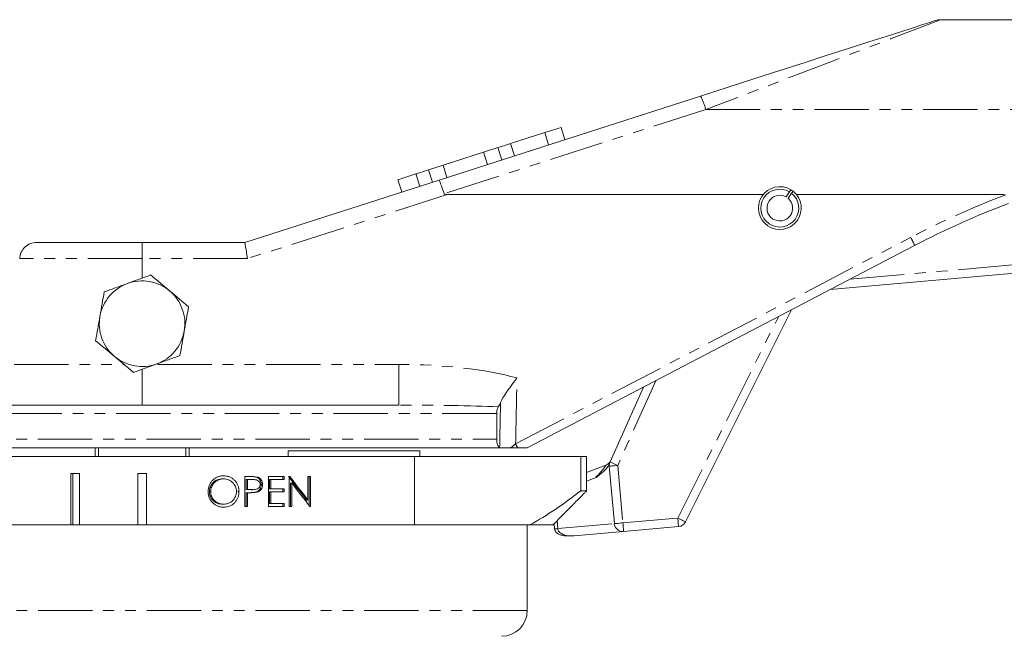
# Model space of a CAD drawing. Header units: millimetres. Extents: x 3 to 533, y -122 to 427.
# Tile 23 of 27: x 80 to 195, y 355 to 427. Entities that reach past the tile are written whole.
import ezdxf

# ---------------------------------------------------------------- set-up
doc = ezdxf.new("R2010")
doc.units = ezdxf.units.MM
doc.linetypes.add('PHANTOM', pattern=[12.7, 6.35, -1.27, 1.27, -1.27, 1.27, -1.27])

msp = doc.modelspace()

# ---------------------------------------------------------------- linework, layer by layer
at = {"color": 7, "linetype": 'Continuous', "lineweight": 15}
for p, q in [((312.5, 427.39), (187.81, 427.39)), ((129.19, 408.67), (159.73, 418.48)), ((137.55, 412.93), (141.53, 414.21)), ((141.53, 414.21), (143.44, 414.82)), ((141.53, 414.21), (141.99, 412.78)), ((143.44, 414.82), (143.9, 413.39)), ((137.55, 412.93), (138.01, 411.5)), ((134.37, 411.91), (129.66, 410.4)), ((136.05, 412.45), (134.37, 411.91)), ((134.37, 411.91), (134.83, 410.48)), ((136.05, 412.45), (136.51, 411.02)), ((129.66, 410.4), (127.97, 409.86)), ((127.97, 409.86), (128.43, 408.43)), ((129.66, 410.4), (130.11, 408.97)), ((106.5, 401.39), (129.19, 408.67)), ((124.39, 408.71), (126.48, 409.38)), ((124.39, 408.71), (124.85, 407.28)), ((126.48, 409.38), (126.94, 407.95)), ((170.12, 407.29), (169.72, 406.71)), ((130.14, 406.98), (167.07, 406.98)), ((169.97, 406.53), (170.38, 407.12)), ((170.93, 406.98), (195.22, 406.98)), ((82.19, 401.39), (94.5, 401.39)), ((94.5, 401.39), (106.5, 401.39)), ((184.74, 401.02), (139.5, 377.39)), ((208.67, 398.86), (174.88, 395.87)), ((170.35, 393.5), (157.97, 368.75)), ((149.16, 375.76), (153.09, 384.49)), ((69.79, 382.39), (124.48, 382.39)), ((135.92, 381.39), (135.92, 378.39)), ((136.46, 377.39), (69.79, 377.39)), ((89, 377.39), (89, 376.39)), ((89.4, 376.39), (89.4, 377.39)), ((99.6, 377.39), (99.6, 376.39)), ((100, 376.39), (100, 377.39)), ((139.5, 377.39), (138.37, 377.39)), ((126.32, 376.39), (49.5, 376.39)), ((111.56, 377.04), (111.56, 376.39)), ((126.93, 377.04), (111.56, 377.04)), ((126.32, 368.39), (126.32, 376.39)), ((145.74, 376.39), (126.32, 376.39)), ((126.93, 376.39), (126.93, 377.04)), ((145.74, 372.39), (145.74, 376.39)), ((146.42, 376.39), (145.74, 376.39)), ((146.42, 372.39), (146.42, 376.39)), ((146.42, 376.39), (146.42, 376.39)), ((146.42, 374.51), (148.67, 375.37)), ((149.02, 375.45), (149.16, 375.76)), ((149.67, 368.55), (149.07, 375.26)), ((86.19, 374.39), (87.18, 374.39)), ((86.19, 368.39), (86.19, 374.39)), ((86.41, 374.39), (86.41, 368.39)), ((87.18, 374.39), (87.18, 368.39)), ((94, 368.39), (94, 374.39)), ((94, 374.39), (95, 374.39)), ((95, 374.39), (95, 368.39)), ((107.18, 374.05), (106.51, 374.05)), ((106.51, 374.05), (106.51, 370.55)), ((107.78, 373.99), (107.94, 373.99)), ((111.11, 374.05), (109.26, 374.05)), ((109.26, 374.05), (109.26, 370.55)), ((110.95, 374.05), (110.95, 373.69)), ((111.11, 373.69), (111.11, 374.05)), ((111.75, 374.05), (111.69, 374.05)), ((111.69, 374.05), (111.69, 370.55)), ((114.16, 374.05), (113.88, 374.05)), ((113.88, 374.05), (113.88, 371.29)), ((114.01, 374.05), (114.01, 370.66)), ((114.16, 370.55), (114.16, 374.05)), ((103.86, 373.78), (104.02, 373.78)), ((106.66, 373.69), (106.66, 372.52)), ((106.66, 373.69), (106.82, 373.69)), ((106.82, 372.52), (106.82, 373.69)), ((106.82, 373.69), (107.43, 373.69)), ((108.42, 373.11), (108.58, 373.11)), ((109.4, 373.69), (109.4, 372.61)), ((109.4, 373.69), (109.55, 373.69)), ((109.55, 372.61), (109.55, 373.69)), ((109.55, 373.69), (111.11, 373.69)), ((111.83, 373.29), (111.83, 370.55)), ((111.83, 373.29), (111.98, 373.29)), ((111.98, 370.55), (111.98, 373.29)), ((102.36, 372.28), (102.52, 372.28)), ((105.67, 372.3), (105.82, 372.3)), ((106.66, 372.52), (106.82, 372.52)), ((106.66, 372.16), (106.66, 370.55)), ((106.66, 372.16), (106.82, 372.16)), ((106.82, 370.55), (106.82, 372.16)), ((106.82, 372.16), (107.06, 372.16)), ((107.25, 372.51), (107.41, 372.51)), ((107.41, 372.51), (107.42, 372.51)), ((107.76, 372.22), (107.91, 372.22)), ((109.4, 372.61), (109.55, 372.61)), ((109.4, 372.25), (109.4, 370.9)), ((109.4, 372.25), (109.55, 372.25)), ((111.11, 372.61), (109.55, 372.61)), ((109.55, 370.9), (109.55, 372.25)), ((109.55, 372.25), (111.11, 372.25)), ((110.95, 372.61), (110.95, 372.25)), ((111.11, 372.25), (111.11, 372.61)), ((145.74, 372.39), (146.42, 372.39)), ((103.86, 370.81), (104.02, 370.81)), ((106.51, 370.55), (106.82, 370.55)), ((109.26, 370.55), (111.11, 370.55)), ((109.4, 370.9), (109.55, 370.9)), ((111.11, 370.9), (109.55, 370.9)), ((110.95, 370.9), (110.95, 370.55)), ((111.11, 370.55), (111.11, 370.9)), ((111.69, 370.55), (111.98, 370.55)), ((113.72, 371.29), (113.88, 371.29)), ((114.1, 370.55), (114.16, 370.55)), ((131.15, 368.39), (49.5, 368.39)), ((86.19, 368.39), (79.58, 368.39)), ((94, 368.39), (87.18, 368.39)), ((126.32, 368.39), (95, 368.39)), ((139.79, 368.39), (131.15, 368.39)), ((139.5, 358.39), (139.5, 368.39)), ((139.79, 368.39), (142.49, 368.39)), ((142.64, 368.55), (142.69, 367.93)), ((157.17, 368.2), (150.75, 367.64)), ((150.75, 367.64), (144.99, 367.13))]:
    msp.add_line(p, q, dxfattribs=at)
at = {"color": 8, "linetype": 'PHANTOM', "lineweight": 0}
for p, q in [((160.34, 416.89), (129.77, 407.08)), ((160.34, 416.89), (200.17, 416.89)), ((130.14, 406.98), (106.81, 399.49)), ((138.13, 377.86), (184.28, 401.96)), ((94.5, 401.39), (94.5, 399.49)), ((94.5, 399.49), (80.2, 399.49)), ((94.5, 397.21), (94.5, 399.49)), ((106.81, 399.49), (94.5, 399.49)), ((177.19, 397.08), (208.58, 399.85)), ((157.08, 369.2), (168.83, 392.71)), ((79.55, 387.13), (92.37, 387.13)), ((94.5, 386.55), (94.5, 382.39)), ((96.29, 387.13), (124.48, 387.13)), ((124.48, 387.13), (124.48, 382.39)), ((154.52, 385.24), (150.07, 375.35)), ((135.92, 381.39), (69.63, 381.39)), ((69.63, 378.39), (135.92, 378.39)), ((146.42, 372.39), (146.42, 376.39)), ((150.07, 375.35), (150.66, 368.63)), ((147.53, 373.95), (146.42, 373.52)), ((142.97, 368.88), (143.05, 367.96)), ((143.05, 367.96), (149.67, 368.55)), ((150.66, 368.63), (157.08, 369.2)), ((139.5, 358.39), (49.5, 358.39))]:
    msp.add_line(p, q, dxfattribs=at)
at = {"color": 7, "linetype": 'Continuous', "lineweight": 15, "flags": 128}
for points in [[(159.73, 418.48), (162.95, 419.51), (166.09, 420.52), (169.1, 421.48), (171.97, 422.41), (174.66, 423.27), (177.15, 424.07), (179.41, 424.79), (181.41, 425.44), (183.14, 425.99), (184.59, 426.45), (185.72, 426.82), (186.54, 427.08), (187.04, 427.24), (187.2, 427.29)], [(136.05, 412.45), (136.31, 412.53), (136.55, 412.61), (136.78, 412.68), (136.98, 412.75), (137.15, 412.8), (137.31, 412.85), (137.44, 412.9), (137.55, 412.93)], [(126.48, 409.38), (126.58, 409.41), (126.72, 409.45), (126.87, 409.5), (127.05, 409.56), (127.25, 409.63), (127.47, 409.7), (127.71, 409.77), (127.97, 409.86)], [(170.12, 407.29), (170.19, 407.39), (170.29, 407.53)], [(170.54, 407.36), (170.44, 407.21), (170.38, 407.12)]]:
    msp.add_lwpolyline(points, dxfattribs=at)
at = {"color": 8, "linetype": 'PHANTOM', "lineweight": 0, "flags": 128}
for points in [[(187.81, 427.39), (187.65, 427.33), (187.15, 427.14), (186.33, 426.82), (185.2, 426.39), (183.75, 425.84), (182.02, 425.18), (180.02, 424.41), (177.76, 423.55), (175.27, 422.6), (172.58, 421.57), (169.71, 420.47), (166.7, 419.32), (163.56, 418.12), (160.34, 416.89)], [(150.07, 375.35), (149.88, 375.33), (149.69, 375.31), (149.52, 375.3), (149.37, 375.28), (149.24, 375.27), (149.15, 375.27), (149.09, 375.26), (149.07, 375.26)], [(149.16, 375.76), (149.18, 375.75), (149.23, 375.73), (149.31, 375.69), (149.43, 375.64), (149.56, 375.57), (149.72, 375.5), (149.89, 375.43), (150.07, 375.35)], [(150.66, 368.63), (150.47, 368.62), (150.28, 368.6), (150.11, 368.58), (149.96, 368.57), (149.84, 368.56), (149.74, 368.55), (149.69, 368.55), (149.67, 368.55)], [(150.66, 368.63), (150.68, 368.44), (150.7, 368.25), (150.71, 368.08), (150.73, 367.93), (150.74, 367.81), (150.74, 367.71), (150.75, 367.66), (150.75, 367.64)], [(157.08, 369.2), (157.25, 369.11), (157.42, 369.03), (157.58, 368.95), (157.71, 368.88), (157.82, 368.83), (157.91, 368.79), (157.96, 368.76), (157.97, 368.75)], [(157.08, 369.2), (157.1, 369.01), (157.11, 368.82), (157.13, 368.65), (157.14, 368.5), (157.15, 368.37), (157.16, 368.28), (157.17, 368.22), (157.17, 368.2)], [(142.69, 367.93), (142.69, 367.93), (142.72, 367.93), (142.79, 367.94), (142.91, 367.95), (143.05, 367.96)]]:
    msp.add_lwpolyline(points, dxfattribs=at)
at = {"color": 7, "linetype": 'Continuous', "lineweight": 15}
for centre, radius, start, end in [((187.81, 425.39), 2, 92.8714, 107.796), ((169, 405.39), 2.5, 58.9742, 51.9239), ((169, 405.39), 2.21, 59.4351, 51.463), ((169, 405.39), 2.5, 51.9239, 58.9742), ((169, 405.39), 1.5, 61.3309, 49.5672), ((231.05, 312.39), 100, 110.6891, 117.582), ((94.5, 391.89), 5, 50.0087, 110.0087), ((94.5, 391.89), 5, 110.0087, 170.0087), ((94.5, 391.89), 5, 350.0087, 50.0087), ((94.5, 391.89), 5, 170.0087, 230.0087), ((94.5, 391.89), 5, 290.0087, 350.0087), ((94.5, 391.89), 5, 230.0087, 290.0087), ((148.31, 376.3), 1, 290.9941, 335.7735), ((150.07, 375.35), 1, 155.7735, 185.0487), ((150.66, 368.63), 1, 185.0487, 275.0487), ((157.08, 369.2), 1, 275.0487, 333.4412), ((136.5, 358.39), 3, 270, 0)]:
    msp.add_arc(centre, radius, start, end, dxfattribs=at)
at = {"color": 8, "linetype": 'PHANTOM', "lineweight": 0}
for centre, radius, start, end in [((152.49, 414.77), 8.14, 15.1162, 27.09), ((231.05, 312.44), 101, 110.6781, 117.582), ((174.69, 396.65), 10.97, 23.5209, 28.9897), ((105.05, 360.51), 37.35, 26.8609, 27.6644)]:
    msp.add_arc(centre, radius, start, end, dxfattribs=at)
at = {"color": 7, "linetype": 'Continuous', "lineweight": 15}
for centre, major_axis, ratio, start_param, end_param in [((129.8, 406.77), (-0.61, 1.9), 0.032792, 4.865546, 6.283185), ((187.23, 425.2), (57.46, 18.12), 0.032805, 3.141925, 3.24523), ((106.81, 399.39), (-0.31, 2), 0.008008, 4.763495, 6.281932), ((94.5, 378.29), (-43.74, 52.57), 0.155868, 4.450953, 4.503216), ((94.5, 378.29), (-44.23, 53.16), 0.155868, 4.452433, 4.504109), ((94.5, 377.84), (-44.23, 53.17), 0.155864, 4.447015, 4.498596), ((94.5, 372.5), (44.5, -0.53), 0.003889, 1.280225, 1.294001), ((94.5, 372.5), (45, -0.54), 0.003889, 1.279963, 1.293587)]:
    msp.add_ellipse(centre, major_axis=major_axis, ratio=ratio, start_param=start_param, end_param=end_param, dxfattribs=at)
at = {"color": 8, "linetype": 'PHANTOM', "lineweight": 0}
for centre, major_axis, ratio, start_param, end_param in [((123.43, 381.13), (20.89, 0.33), 0.286825, 0.774954, 1.516144), ((94.5, 711.26), (0, 896.81), 0.052408, 4.331482, 4.340712), ((123.43, 381.39), (19.45, 0.05), 0.051335, 0.860596, 1.516796), ((94.5, 711.36), (0, 896.81), 0.050178, 4.330851, 4.337146), ((147.14, 373.72), (1.54, 1.66), 0.054773, 4.904082, 6.394837), ((144.9, 368.12), (1.86, 0.16), 0.536629, 3.141593, 4.712389)]:
    msp.add_ellipse(centre, major_axis=major_axis, ratio=ratio, start_param=start_param, end_param=end_param, dxfattribs=at)
at = {"color": 7, "linetype": 'Continuous', "lineweight": 15}
for points, knots in [([(80.2, 399.49), (80.21, 399.75), (80.28, 400), (80.49, 400.46), (80.64, 400.67), (81, 401.01), (81.22, 401.15), (81.69, 401.34), (81.94, 401.39), (82.19, 401.39)], [0, 0, 0, 0, 0.25, 0.25, 0.5, 0.5, 0.75, 0.75, 1, 1, 1, 1]), ([(95.5, 397.58), (95.06, 397.42), (94.61, 397.25), (93.7, 396.92), (93.25, 396.76), (92.79, 396.59)], [0, 0, 0, 0, 0.5, 0.5, 1, 1, 1, 1]), ([(97.71, 395.72), (97.53, 395.88), (97.34, 396.04), (96.96, 396.35), (96.78, 396.5), (96.23, 396.97), (95.86, 397.27), (95.5, 397.58)], [0, 0, 0, 0, 0.25, 0.25, 0.5, 0.5, 1, 1, 1, 1]), ([(92.79, 396.59), (92.33, 396.42), (91.86, 396.25), (90.96, 395.92), (90.52, 395.76), (90.08, 395.6)], [0, 0, 0, 0, 0.5, 0.5, 1, 1, 1, 1]), ([(99.42, 391.02), (99.47, 391.26), (99.51, 391.51), (99.59, 391.99), (99.64, 392.22), (99.76, 392.93), (99.84, 393.4), (99.93, 393.87)], [0, 0, 0, 0, 0.25, 0.25, 0.5, 0.5, 1, 1, 1, 1]), ([(89.58, 392.76), (89.53, 392.52), (89.49, 392.27), (89.41, 391.79), (89.36, 391.56), (89.24, 390.85), (89.16, 390.38), (89.07, 389.91)], [0, 0, 0, 0, 0.25, 0.25, 0.5, 0.5, 1, 1, 1, 1]), ([(91.29, 388.06), (91.47, 387.9), (91.66, 387.74), (92.04, 387.43), (92.22, 387.28), (92.77, 386.81), (93.14, 386.51), (93.5, 386.2)], [0, 0, 0, 0, 0.25, 0.25, 0.5, 0.5, 1, 1, 1, 1]), ([(98.92, 388.18), (98.48, 388.02), (98.03, 387.85), (97.13, 387.52), (96.67, 387.36), (96.21, 387.19)], [0, 0, 0, 0, 0.5, 0.5, 1, 1, 1, 1]), ([(96.21, 387.19), (95.75, 387.02), (95.29, 386.86), (94.38, 386.53), (93.94, 386.36), (93.5, 386.2)], [0, 0, 0, 0, 0.5, 0.5, 1, 1, 1, 1]), ([(136.37, 382.68), (136.46, 382.89), (136.58, 383.12), (136.85, 383.58), (137.01, 383.82), (137.35, 384.3), (137.53, 384.54), (137.81, 384.92), (137.91, 385.05), (138.1, 385.3), (138.19, 385.43), (138.29, 385.55)], [0, 0, 0, 0, 0.25, 0.25, 0.5, 0.5, 0.75, 0.75, 0.875, 0.875, 1, 1, 1, 1]), ([(136.11, 382.18), (136.06, 382.1), (136.01, 381.99), (135.94, 381.72), (135.92, 381.56), (135.92, 381.39)], [0, 0, 0, 0, 0.5, 0.5, 1, 1, 1, 1]), ([(135.92, 378.39), (135.92, 378.27), (135.93, 378.15), (135.97, 377.94), (136, 377.84), (136.06, 377.68), (136.1, 377.61), (136.18, 377.5), (136.22, 377.46), (136.26, 377.44)], [0, 0, 0, 0, 0.25, 0.25, 0.5, 0.5, 0.75, 0.75, 1, 1, 1, 1]), ([(137.54, 377.39), (137.43, 377.39), (137.33, 377.39), (137.12, 377.39), (137.03, 377.39), (136.75, 377.39), (136.59, 377.39), (136.46, 377.39)], [0, 0, 0, 0, 0.25, 0.25, 0.5, 0.5, 1, 1, 1, 1]), ([(149.02, 375.45), (148.87, 375.11), (148.62, 374.84), (148.1, 374.37), (147.81, 374.16), (147.53, 373.95)], [0, 0, 0, 0, 0.5, 0.5, 1, 1, 1, 1]), ([(104, 374.14), (103.94, 374.13), (103.88, 374.13), (103.77, 374.12), (103.71, 374.11), (103.54, 374.08), (103.42, 374.04), (103.2, 373.95), (103.1, 373.89), (102.9, 373.76), (102.81, 373.68), (102.64, 373.51), (102.57, 373.41), (102.44, 373.21), (102.38, 373.1), (102.3, 372.88), (102.26, 372.76), (102.23, 372.58), (102.22, 372.52), (102.21, 372.4), (102.21, 372.34), (102.21, 372.28)], [0, 0, 0, 0, 0.0625, 0.0625, 0.125, 0.125, 0.25, 0.25, 0.375, 0.375, 0.5, 0.5, 0.625, 0.625, 0.75, 0.75, 0.875, 0.875, 0.9375, 0.9375, 1, 1, 1, 1]), ([(105.82, 372.3), (105.82, 372.36), (105.82, 372.42), (105.81, 372.54), (105.8, 372.6), (105.77, 372.78), (105.74, 372.9), (105.65, 373.12), (105.59, 373.23), (105.46, 373.43), (105.38, 373.53), (105.21, 373.7), (105.12, 373.77), (104.92, 373.91), (104.81, 373.96), (104.59, 374.05), (104.48, 374.08), (104.24, 374.13), (104.12, 374.13), (104, 374.14)], [0, 0, 0, 0, 0.0625, 0.0625, 0.125, 0.125, 0.25, 0.25, 0.375, 0.375, 0.5, 0.5, 0.625, 0.625, 0.75, 0.75, 0.875, 0.875, 1, 1, 1, 1]), ([(107.02, 374.05), (107.15, 374.05), (107.28, 374.04), (107.53, 374.03), (107.66, 374.02), (107.78, 373.99)], [0, 0, 0, 0, 0.5, 0.5, 1, 1, 1, 1]), ([(107.94, 373.99), (107.81, 374.02), (107.69, 374.03), (107.43, 374.04), (107.3, 374.05), (107.18, 374.05)], [0, 0, 0, 0, 0.5, 0.5, 1, 1, 1, 1]), ([(107.78, 373.99), (107.88, 373.97), (107.97, 373.93), (108.13, 373.82), (108.2, 373.75), (108.31, 373.59), (108.36, 373.5), (108.4, 373.36), (108.41, 373.31), (108.42, 373.21), (108.42, 373.16), (108.42, 373.11)], [0, 0, 0, 0, 0.25, 0.25, 0.5, 0.5, 0.75, 0.75, 0.875, 0.875, 1, 1, 1, 1]), ([(108.58, 373.11), (108.57, 373.21), (108.56, 373.31), (108.51, 373.5), (108.47, 373.59), (108.35, 373.75), (108.28, 373.82), (108.16, 373.9), (108.12, 373.93), (108.03, 373.96), (107.98, 373.98), (107.94, 373.99)], [0, 0, 0, 0, 0.25, 0.25, 0.5, 0.5, 0.75, 0.75, 0.875, 0.875, 1, 1, 1, 1]), ([(103.86, 373.78), (103.77, 373.78), (103.67, 373.77), (103.48, 373.73), (103.39, 373.7), (103.21, 373.63), (103.12, 373.58), (102.96, 373.48), (102.88, 373.42), (102.74, 373.28), (102.67, 373.21), (102.56, 373.04), (102.51, 372.95), (102.44, 372.77), (102.41, 372.68), (102.37, 372.48), (102.36, 372.38), (102.36, 372.28)], [0, 0, 0, 0, 0.125, 0.125, 0.25, 0.25, 0.375, 0.375, 0.5, 0.5, 0.625, 0.625, 0.75, 0.75, 0.875, 0.875, 1, 1, 1, 1]), ([(102.52, 372.28), (102.52, 372.38), (102.53, 372.48), (102.56, 372.67), (102.59, 372.77), (102.67, 372.95), (102.71, 373.04), (102.82, 373.2), (102.89, 373.28), (103.1, 373.48), (103.27, 373.59), (103.54, 373.7), (103.63, 373.73), (103.82, 373.77), (103.92, 373.78), (104.02, 373.78)], [0, 0, 0, 0, 0.125, 0.125, 0.25, 0.25, 0.375, 0.375, 0.5, 0.5, 0.75, 0.75, 0.875, 0.875, 1, 1, 1, 1]), ([(104.02, 373.78), (104.12, 373.78), (104.21, 373.77), (104.4, 373.73), (104.49, 373.7), (104.67, 373.63), (104.76, 373.59), (104.92, 373.48), (105, 373.42), (105.14, 373.29), (105.21, 373.22), (105.32, 373.05), (105.37, 372.97), (105.44, 372.79), (105.47, 372.69), (105.51, 372.5), (105.51, 372.4), (105.52, 372.3)], [0, 0, 0, 0, 0.125, 0.125, 0.25, 0.25, 0.375, 0.375, 0.5, 0.5, 0.625, 0.625, 0.75, 0.75, 0.875, 0.875, 1, 1, 1, 1]), ([(108.28, 373.11), (108.28, 373.05), (108.27, 373), (108.25, 372.9), (108.23, 372.85), (108.15, 372.72), (108.07, 372.65), (107.9, 372.56), (107.8, 372.54), (107.6, 372.52), (107.5, 372.51), (107.41, 372.51)], [0, 0, 0, 0, 0.125, 0.125, 0.25, 0.25, 0.5, 0.5, 0.75, 0.75, 1, 1, 1, 1]), ([(107.43, 373.69), (107.53, 373.69), (107.62, 373.68), (107.81, 373.66), (107.91, 373.65), (108.08, 373.55), (108.15, 373.48), (108.23, 373.35), (108.25, 373.3), (108.27, 373.21), (108.28, 373.16), (108.28, 373.11)], [0, 0, 0, 0, 0.25, 0.25, 0.5, 0.5, 0.75, 0.75, 0.875, 0.875, 1, 1, 1, 1]), ([(108.42, 373.11), (108.42, 373), (108.41, 372.9), (108.36, 372.71), (108.31, 372.61), (108.19, 372.45), (108.11, 372.38), (107.94, 372.28), (107.85, 372.25), (107.76, 372.22)], [0, 0, 0, 0, 0.25, 0.25, 0.5, 0.5, 0.75, 0.75, 1, 1, 1, 1]), ([(107.91, 372.22), (108.01, 372.25), (108.1, 372.28), (108.27, 372.38), (108.34, 372.45), (108.46, 372.61), (108.51, 372.7), (108.57, 372.9), (108.57, 373), (108.58, 373.11)], [0, 0, 0, 0, 0.25, 0.25, 0.5, 0.5, 0.75, 0.75, 1, 1, 1, 1]), ([(102.21, 372.28), (102.21, 372.22), (102.21, 372.16), (102.22, 372.04), (102.23, 371.98), (102.26, 371.8), (102.29, 371.69), (102.39, 371.46), (102.44, 371.36), (102.58, 371.16), (102.66, 371.07), (102.83, 370.9), (102.92, 370.82), (103.12, 370.69), (103.23, 370.63), (103.44, 370.54), (103.56, 370.51), (103.73, 370.48), (103.79, 370.47), (103.91, 370.46), (103.97, 370.46), (104.03, 370.46)], [0, 0, 0, 0, 0.0625, 0.0625, 0.125, 0.125, 0.25, 0.25, 0.375, 0.375, 0.5, 0.5, 0.625, 0.625, 0.75, 0.75, 0.875, 0.875, 0.9375, 0.9375, 1, 1, 1, 1]), ([(102.36, 372.28), (102.36, 372.18), (102.37, 372.08), (102.41, 371.89), (102.44, 371.8), (102.51, 371.62), (102.56, 371.53), (102.67, 371.37), (102.74, 371.3), (102.95, 371.1), (103.12, 370.99), (103.39, 370.88), (103.48, 370.86), (103.67, 370.82), (103.77, 370.82), (103.86, 370.81)], [0, 0, 0, 0, 0.125, 0.125, 0.25, 0.25, 0.375, 0.375, 0.5, 0.5, 0.75, 0.75, 0.875, 0.875, 1, 1, 1, 1]), ([(104.02, 370.81), (103.92, 370.82), (103.83, 370.82), (103.64, 370.86), (103.54, 370.88), (103.27, 370.99), (103.11, 371.1), (102.9, 371.3), (102.83, 371.37), (102.72, 371.53), (102.67, 371.62), (102.59, 371.8), (102.56, 371.89), (102.54, 372.03), (102.53, 372.08), (102.52, 372.18), (102.52, 372.23), (102.52, 372.28)], [0, 0, 0, 0, 0.125, 0.125, 0.25, 0.25, 0.5, 0.5, 0.625, 0.625, 0.75, 0.75, 0.875, 0.875, 0.9375, 0.9375, 1, 1, 1, 1]), ([(105.52, 372.3), (105.51, 372.2), (105.51, 372.1), (105.47, 371.9), (105.44, 371.81), (105.37, 371.62), (105.32, 371.54), (105.21, 371.38), (105.15, 371.3), (104.94, 371.1), (104.77, 370.99), (104.5, 370.88), (104.4, 370.86), (104.21, 370.82), (104.12, 370.82), (104.02, 370.81)], [0, 0, 0, 0, 0.125, 0.125, 0.25, 0.25, 0.375, 0.375, 0.5, 0.5, 0.75, 0.75, 0.875, 0.875, 1, 1, 1, 1]), ([(104.03, 370.46), (104.15, 370.46), (104.27, 370.47), (104.5, 370.51), (104.61, 370.54), (104.83, 370.63), (104.93, 370.69), (105.13, 370.83), (105.22, 370.91), (105.38, 371.08), (105.46, 371.17), (105.59, 371.37), (105.65, 371.48), (105.74, 371.7), (105.77, 371.81), (105.8, 371.99), (105.81, 372.05), (105.82, 372.18), (105.82, 372.24), (105.82, 372.3)], [0, 0, 0, 0, 0.125, 0.125, 0.25, 0.25, 0.375, 0.375, 0.5, 0.5, 0.625, 0.625, 0.75, 0.75, 0.875, 0.875, 0.9375, 0.9375, 1, 1, 1, 1]), ([(107.76, 372.22), (107.62, 372.19), (107.48, 372.18), (107.19, 372.16), (107.05, 372.16), (106.9, 372.16)], [0, 0, 0, 0, 0.5, 0.5, 1, 1, 1, 1]), ([(107.06, 372.16), (107.2, 372.16), (107.34, 372.16), (107.63, 372.18), (107.77, 372.19), (107.91, 372.22)], [0, 0, 0, 0, 0.5, 0.5, 1, 1, 1, 1]), ([(146.42, 372.39), (146.43, 372.39), (146.42, 372.38), (146.38, 372.33), (146.35, 372.3), (146.25, 372.2), (146.17, 372.11), (146.08, 372.02)], [0, 0, 0, 0, 0.25, 0.25, 0.5, 0.5, 1, 1, 1, 1]), ([(142.69, 367.93), (142.71, 367.85), (142.74, 367.7), (142.88, 367.51), (143.08, 367.35), (143.41, 367.21), (144.05, 367.09), (144.61, 367.11), (144.99, 367.13)], [0, 0, 0, 0, 0.091507, 0.17285, 0.258552, 0.372126, 0.571642, 1, 1, 1, 1])]:
    msp.add_open_spline(points, degree=3, knots=knots, dxfattribs=at)
for points in [[(99.93, 393.87), (99.2, 394.47), (98.47, 395.09), (97.71, 395.72)], [(90.08, 395.6), (89.91, 394.67), (89.75, 393.73), (89.58, 392.76)], [(98.92, 388.18), (99.09, 389.11), (99.25, 390.05), (99.42, 391.02)], [(89.07, 389.91), (89.8, 389.31), (90.53, 388.69), (91.29, 388.06)], [(136.37, 382.68), (136.29, 382.49), (136.21, 382.33), (136.11, 382.18)], [(136.26, 377.44), (136.32, 377.4), (136.38, 377.39), (136.46, 377.39)], [(138.37, 377.39), (138.1, 377.39), (137.82, 377.39), (137.54, 377.39)], [(139.79, 368.39), (141.85, 369.52), (143.82, 370.88), (145.74, 372.39)], [(146.08, 372.02), (144.88, 370.81), (143.68, 369.6), (142.49, 368.39)]]:
    msp.add_open_spline(points, degree=3, dxfattribs=at)
at = {"color": 8, "linetype": 'PHANTOM', "lineweight": 0}
msp.add_open_spline([(137.54, 377.39), (137.74, 377.54), (137.93, 377.7), (138.13, 377.86)], degree=3, dxfattribs=at)

doc.saveas('drawing.dxf')
